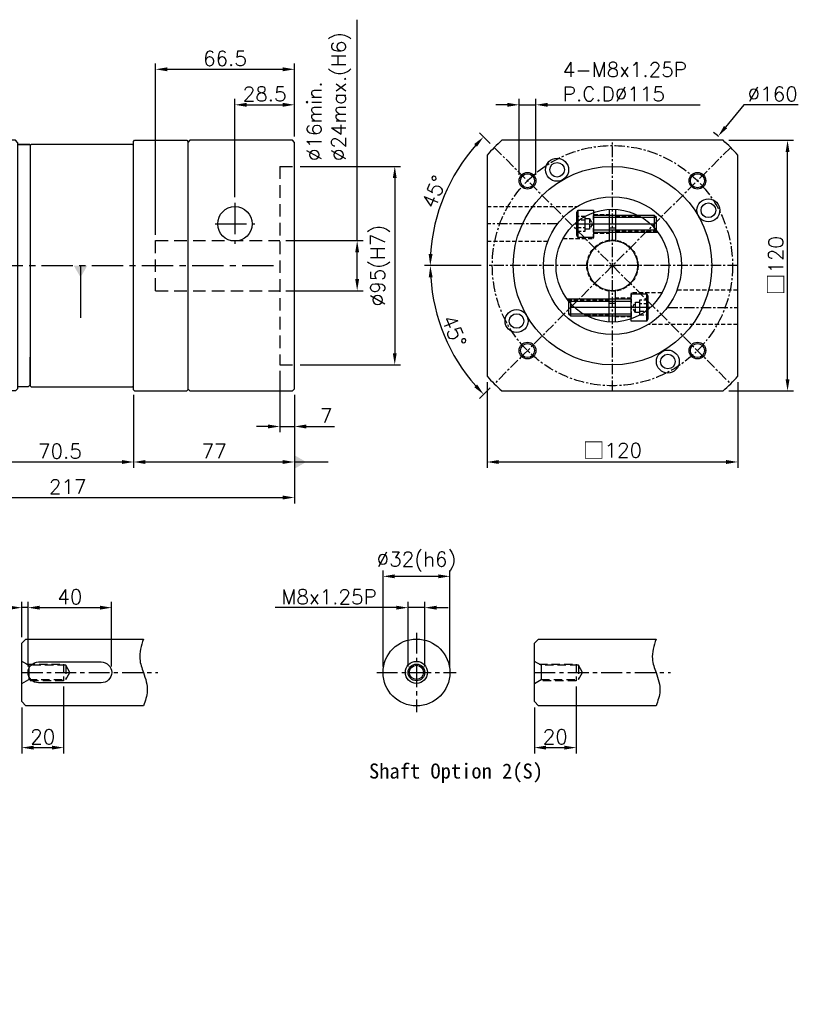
# Model space of a CAD drawing. Header units: millimetres. Extents: x -276 to 775, y -19 to 605.
# Tile 2 of 2: x 42 to 415, y 134 to 605. Entities that reach past the tile are written whole.
import ezdxf

# ---------------------------------------------------------------- set-up
doc = ezdxf.new("R2010")
doc.units = ezdxf.units.MM
doc.header["$LTSCALE"] = 4
doc.linetypes.add('CENTER', pattern=[2, 1.25, -0.25, 0.25, -0.25])
doc.linetypes.add('DASHED', pattern=[0.75, 0.5, -0.25])
for name, color, linetype in [('DIM', 6, 'Continuous'), ('M8x30L', 7, 'Continuous'), ('MF120X1-010', 7, 'Continuous'), ('MF120X1-011', 7, 'Continuous'), ('MF120X1-012', 7, 'Continuous'), ('MF120X1-211', 7, 'Continuous'), ('MF120X1-212', 7, 'Continuous'), ('MF120X1-511', 7, 'Continuous'), ('圖框', 7, 'Continuous')]:
    doc.layers.add(name, color=color, linetype=linetype)
doc.styles.get("Standard").update_dxf_attribs({"font": 'romans.shx'})
doc.dimstyles.new('R', dxfattribs={"dimscale": 2.8, "dimtxt": 2.5, "dimasz": 2, "dimexe": 1, "dimexo": 1, "dimgap": 0.6, "dimtad": 1, "dimtoh": 1, "dimdec": 4, "dimdsep": 46, "dimtxsty": 'Standard', "dimcen": 0.5, "dimdle": 1, "dimclrt": 7, "dimadec": 4, "dimazin": 2, "dimtfac": 1, "dimtdec": 4, "dimtofl": 0, "dimtmove": 0, "dimatfit": 3, "dimfxl": 0, "dimtolj": 1, "dimarcsym": 0})
doc.dimstyles.get("Standard").update_dxf_attribs({"dimscale": 2.8, "dimtxt": 2.5, "dimasz": 2, "dimexe": 1, "dimexo": 1, "dimgap": 0.6, "dimtad": 1, "dimdec": 4, "dimdsep": 46, "dimtxsty": 'Standard', "dimcen": 0.5, "dimdle": 1, "dimclrt": 7, "dimadec": 4, "dimazin": 2, "dimtfac": 1, "dimtdec": 4, "dimtofl": 0, "dimtmove": 0, "dimatfit": 3, "dimfxl": 0, "dimtolj": 1, "dimarcsym": 0})

# ---------------------------------------------------------------- blocks, each defined once
blk = doc.blocks.new('*D27')
at = {"layer": 'Defpoints', "color": 0, "ltscale": 2}
for p in [(381.9, 544.18), (265.34, 487.61), (385.34, 487.61), (241.14, 465.05), (268.77, 431.04)]:
    blk.add_point(p, dxfattribs=at)
at = {"layer": '圖框', "color": 0, "lineweight": -2, "ltscale": 2}
for p, q in [((262.54, 487.61), (235.37, 487.61)), ((266.79, 429.06), (261.72, 423.99))]:
    blk.add_line(p, q, dxfattribs=at)
blk.add_arc((325.34, 487.61), 87.16, 183.6818, 221.3182, dxfattribs=at)
at = {"layer": '圖框', "color": 0, "ltscale": 2}
for points in [[(237.42, 481.98), (239.29, 482.04), (238.17, 487.61)], [(260.55, 430.7), (259.19, 429.42), (263.7, 425.97)]]:
    blk.add_solid(points, dxfattribs=at)
at = {"layer": '圖框', "color": 7, "ltscale": 2, "insert": (249.59, 456.23), "char_height": 7, "attachment_point": 5, "rotation": 292.5}
blk.add_mtext('\\A1;45°', dxfattribs=at)
blk = doc.blocks.new('*D28')
at = {"layer": 'Defpoints', "color": 0, "ltscale": 2}
for p in [(268.77, 544.18), (249.81, 531.21), (265.34, 487.61), (385.34, 487.61), (381.9, 431.04)]:
    blk.add_point(p, dxfattribs=at)
at = {"layer": '圖框', "color": 0, "lineweight": -2, "ltscale": 2}
for p, q in [((266.79, 546.16), (261.69, 551.26)), ((262.54, 487.61), (235.32, 487.61))]:
    blk.add_line(p, q, dxfattribs=at)
blk.add_arc((325.34, 487.61), 87.21, 138.6796, 176.3204, dxfattribs=at)
at = {"layer": '圖框', "color": 0, "ltscale": 2}
for points in [[(259.15, 545.83), (260.52, 544.55), (263.67, 549.28)], [(239.23, 493.17), (237.37, 493.23), (238.12, 487.61)]]:
    blk.add_solid(points, dxfattribs=at)
at = {"layer": '圖框', "color": 7, "ltscale": 2, "insert": (239.98, 522.96), "char_height": 7, "attachment_point": 5, "rotation": 67.5}
blk.add_mtext('\\A1;45°', dxfattribs=at)
blk = doc.blocks.new('*D14')
at = {"layer": 'Defpoints', "color": 0, "ltscale": 2}
for p in [(288.68, 564.61), (280.68, 528.27), (288.68, 528.27)]:
    blk.add_point(p, dxfattribs=at)
at = {"layer": '圖框', "color": 0, "lineweight": -2, "ltscale": 2}
for p, q in [((280.68, 531.07), (280.68, 567.41)), ((288.68, 531.07), (288.68, 567.41)), ((275.08, 564.61), (269.48, 564.61)), ((280.68, 564.61), (288.68, 564.61)), ((294.28, 564.61), (367.24, 564.61))]:
    blk.add_line(p, q, dxfattribs=at)
at = {"layer": '圖框', "color": 0, "ltscale": 2}
for points in [[(275.08, 565.54), (275.08, 563.67), (280.68, 564.61)], [(294.28, 565.54), (294.28, 563.67), (288.68, 564.61)]]:
    blk.add_solid(points, dxfattribs=at)
at = {"layer": '圖框', "color": 7, "ltscale": 2, "insert": (301.56, 584.95), "char_height": 7, "attachment_point": 1}
blk.add_mtext('\\A1;4-M8x1.25P\\PP.C.D%%C115', dxfattribs=at)
blk = doc.blocks.new('*D29')
at = {"layer": 'Defpoints', "color": 0, "ltscale": 2}
for p in [(375.92, 549.59), (274.75, 425.63)]:
    blk.add_point(p, dxfattribs=at)
at = {"layer": '圖框', "color": 0, "lineweight": -2, "ltscale": 2}
for p, q in [((388.17, 564.61), (379.46, 553.93)), ((414.19, 564.61), (388.17, 564.61)), ((323.94, 487.61), (326.74, 487.61)), ((325.34, 486.21), (325.34, 489.01))]:
    blk.add_line(p, q, dxfattribs=at)
blk.add_arc((325.34, 487.61), 80, 50.5957, 52.7882, dxfattribs=at)
at = {"layer": '圖框', "color": 0, "ltscale": 2}
blk.add_solid([(378.73, 554.52), (380.18, 553.34), (375.92, 549.59)], dxfattribs=at)
at = {"layer": '圖框', "color": 7, "ltscale": 2, "insert": (402.02, 569.79), "char_height": 7, "attachment_point": 5}
blk.add_mtext('\\A1;∅160', dxfattribs=at)
blk = doc.blocks.new('六角承窩頭螺栓M8X30L')
at = {"color": 0}
for p, q in [((-7.5, 6.5), (-7.5, -6.5)), ((30, 3), (0, 3)), ((29, 4), (29, -4)), ((30, -3), (0, -3))]:
    blk.add_line(p, q, dxfattribs=at)
at = {"color": 0, "linetype": 'CENTER'}
blk.add_line((-8, 0), (30, 0), dxfattribs=at)
at = {"color": 0}
blk.add_lwpolyline([(-7.5, -6.5), (-8, -5.63), (-8, 5.63), (-7.5, 6.5), (0, 6.5), (0, -6.5)], close=True, dxfattribs=at)
at = {"color": 0, "linetype": 'DASHED'}
for points in [[(-8, 3.5), (-8, -3.5), (-4, -3.5), (-4, 3.5)], [(-8, 1.75), (-8, -1.75), (-4, -1.75), (-4, 1.75)], [(-4, -2.5), (-4, 2.5), (-2, 2.5), (-2, -2.5)]]:
    blk.add_lwpolyline(points, close=True, dxfattribs=at)
blk.add_lwpolyline([(-2, 2.5), (-0.56, 0), (-2, -2.5)], dxfattribs=at)
at = {"color": 0}
blk.add_lwpolyline([(0, -4.6, -0.414214), (0.6, -4), (29, -4), (30, -3), (30, 3), (29, 4), (0.6, 4, -0.414214), (0, 4.6)], format="xyb", dxfattribs=at)
blk = doc.blocks.new('*D16')
at = {"layer": 'Defpoints', "color": 0, "ltscale": 2}
for p in [(166.16, 440.11), (173.16, 428.61), (173.16, 410.61)]:
    blk.add_point(p, dxfattribs=at)
at = {"layer": '圖框', "color": 0, "lineweight": -2, "ltscale": 2}
for p, q in [((166.16, 437.31), (166.16, 407.81)), ((173.16, 425.81), (173.16, 407.81)), ((160.56, 410.61), (154.96, 410.61)), ((166.16, 410.61), (173.16, 410.61)), ((178.76, 410.61), (192.39, 410.61))]:
    blk.add_line(p, q, dxfattribs=at)
at = {"layer": '圖框', "color": 0, "ltscale": 2}
for points in [[(160.56, 411.54), (160.56, 409.67), (166.16, 410.61)], [(178.76, 411.54), (178.76, 409.67), (173.16, 410.61)]]:
    blk.add_solid(points, dxfattribs=at)
at = {"layer": '圖框', "color": 7, "ltscale": 2, "insert": (188.37, 415.79), "char_height": 7, "attachment_point": 5}
blk.add_mtext('\\A1;7', dxfattribs=at)
blk = doc.blocks.new('*D18')
at = {"layer": 'Defpoints', "color": 0, "ltscale": 2}
for p in [(25.66, 428.61), (96.16, 428.61), (96.16, 393.61)]:
    blk.add_point(p, dxfattribs=at)
at = {"layer": '圖框', "color": 0, "lineweight": -2, "ltscale": 2}
for p, q in [((25.66, 425.81), (25.66, 390.81)), ((96.16, 425.81), (96.16, 390.81)), ((31.26, 393.61), (90.56, 393.61))]:
    blk.add_line(p, q, dxfattribs=at)
at = {"layer": '圖框', "color": 0, "ltscale": 2}
for points in [[(31.26, 394.54), (31.26, 392.67), (25.66, 393.61)], [(90.56, 394.54), (90.56, 392.67), (96.16, 393.61)]]:
    blk.add_solid(points, dxfattribs=at)
at = {"layer": '圖框', "color": 7, "ltscale": 2, "insert": (60.91, 398.79), "char_height": 7, "attachment_point": 5}
blk.add_mtext('\\A1;70.5', dxfattribs=at)
blk = doc.blocks.new('*D19')
at = {"layer": 'Defpoints', "color": 0, "ltscale": 2}
for p in [(96.16, 428.61), (173.16, 428.61), (173.16, 393.61)]:
    blk.add_point(p, dxfattribs=at)
at = {"layer": '圖框', "color": 0, "lineweight": -2, "ltscale": 2}
for p, q in [((96.16, 425.81), (96.16, 390.81)), ((173.16, 425.81), (173.16, 390.81)), ((101.76, 393.61), (167.56, 393.61))]:
    blk.add_line(p, q, dxfattribs=at)
at = {"layer": '圖框', "color": 0, "ltscale": 2}
for points in [[(101.76, 394.54), (101.76, 392.67), (96.16, 393.61)], [(167.56, 394.54), (167.56, 392.67), (173.16, 393.61)]]:
    blk.add_solid(points, dxfattribs=at)
at = {"layer": '圖框', "color": 7, "ltscale": 2, "insert": (134.66, 398.79), "char_height": 7, "attachment_point": 5}
blk.add_mtext('\\A1;77', dxfattribs=at)
blk = doc.blocks.new('*D20')
at = {"layer": 'Defpoints', "color": 0, "ltscale": 2}
for p in [(173.16, 564.61), (173.16, 546.61), (144.66, 517.61)]:
    blk.add_point(p, dxfattribs=at)
at = {"layer": '圖框', "color": 0, "lineweight": -2, "ltscale": 2}
for p, q in [((144.66, 520.41), (144.66, 567.41)), ((173.16, 549.41), (173.16, 567.41)), ((150.26, 564.61), (167.56, 564.61))]:
    blk.add_line(p, q, dxfattribs=at)
at = {"layer": '圖框', "color": 0, "ltscale": 2}
for points in [[(150.26, 565.54), (150.26, 563.67), (144.66, 564.61)], [(167.56, 565.54), (167.56, 563.67), (173.16, 564.61)]]:
    blk.add_solid(points, dxfattribs=at)
at = {"layer": '圖框', "color": 7, "ltscale": 2, "insert": (158.91, 569.79), "char_height": 7, "attachment_point": 5}
blk.add_mtext('\\A1;28.5', dxfattribs=at)
blk = doc.blocks.new('*D21')
at = {"layer": 'Defpoints', "color": 0, "ltscale": 2}
for p in [(173.16, 581.61), (173.16, 546.61), (106.66, 499.61)]:
    blk.add_point(p, dxfattribs=at)
at = {"layer": '圖框', "color": 0, "lineweight": -2, "ltscale": 2}
for p, q in [((106.66, 502.41), (106.66, 584.41)), ((112.26, 581.61), (167.56, 581.61)), ((173.16, 549.41), (173.16, 584.41))]:
    blk.add_line(p, q, dxfattribs=at)
at = {"layer": '圖框', "color": 0, "ltscale": 2}
for points in [[(112.26, 582.54), (112.26, 580.67), (106.66, 581.61)], [(167.56, 582.54), (167.56, 580.67), (173.16, 581.61)]]:
    blk.add_solid(points, dxfattribs=at)
at = {"layer": '圖框', "color": 7, "ltscale": 2, "insert": (139.91, 586.79), "char_height": 7, "attachment_point": 5}
blk.add_mtext('\\A1;66.5', dxfattribs=at)
blk = doc.blocks.new('*D12')
at = {"layer": 'Defpoints', "color": 0, "ltscale": 2}
for p in [(166.16, 499.61), (166.16, 475.61), (203.16, 475.61)]:
    blk.add_point(p, dxfattribs=at)
at = {"layer": '圖框', "color": 0, "lineweight": -2, "ltscale": 2}
for p, q in [((203.16, 499.61), (203.16, 605.36)), ((168.96, 499.61), (205.96, 499.61)), ((203.16, 481.21), (203.16, 494.01)), ((168.96, 475.61), (205.96, 475.61))]:
    blk.add_line(p, q, dxfattribs=at)
at = {"layer": '圖框', "color": 0, "ltscale": 2}
for points in [[(202.23, 494.01), (204.09, 494.01), (203.16, 499.61)], [(202.23, 481.21), (204.09, 481.21), (203.16, 475.61)]]:
    blk.add_solid(points, dxfattribs=at)
at = {"layer": '圖框', "color": 7, "ltscale": 2, "insert": (179.15, 537.68), "char_height": 7, "attachment_point": 1, "rotation": 90}
blk.add_mtext('\\A1;%%C16min.\\P%%C24max.(H6)', dxfattribs=at)
blk = doc.blocks.new('*D22')
at = {"layer": 'Defpoints', "color": 0, "ltscale": 2}
for p in [(173.16, 535.11), (173.16, 440.11), (221.16, 440.11)]:
    blk.add_point(p, dxfattribs=at)
at = {"layer": '圖框', "color": 0, "lineweight": -2, "ltscale": 2}
for p, q in [((175.96, 535.11), (223.96, 535.11)), ((221.16, 529.51), (221.16, 445.71)), ((175.96, 440.11), (223.96, 440.11))]:
    blk.add_line(p, q, dxfattribs=at)
at = {"layer": '圖框', "color": 0, "ltscale": 2}
for points in [[(220.23, 529.51), (222.09, 529.51), (221.16, 535.11)], [(220.23, 445.71), (222.09, 445.71), (221.16, 440.11)]]:
    blk.add_solid(points, dxfattribs=at)
at = {"layer": '圖框', "color": 7, "ltscale": 2, "insert": (214.15, 487.68), "char_height": 7, "attachment_point": 5, "rotation": 90}
blk.add_mtext('\\A1;%%c95(H7)', dxfattribs=at)
blk = doc.blocks.new('*D23')
at = {"layer": 'Defpoints', "color": 0, "ltscale": 2}
for p in [(-43.84, 473.61), (173.16, 428.61), (173.16, 376.61)]:
    blk.add_point(p, dxfattribs=at)
at = {"layer": '圖框', "color": 0, "lineweight": -2, "ltscale": 2}
for p, q in [((-43.84, 470.81), (-43.84, 373.81)), ((173.16, 425.81), (173.16, 373.81)), ((-38.24, 376.61), (167.56, 376.61))]:
    blk.add_line(p, q, dxfattribs=at)
at = {"layer": '圖框', "color": 0, "ltscale": 2}
for points in [[(-38.24, 377.54), (-38.24, 375.67), (-43.84, 376.61)], [(167.56, 377.54), (167.56, 375.67), (173.16, 376.61)]]:
    blk.add_solid(points, dxfattribs=at)
at = {"layer": '圖框', "color": 7, "ltscale": 2, "insert": (64.66, 381.79), "char_height": 7, "attachment_point": 5}
blk.add_mtext('\\A1;217', dxfattribs=at)
blk = doc.blocks.new('*D34')
at = {"color": 0, "lineweight": -2}
for p, q in [((265.34, 431.89), (265.34, 390.81)), ((385.34, 431.89), (385.34, 390.81)), ((270.94, 393.61), (379.74, 393.61))]:
    blk.add_line(p, q, dxfattribs=at)
at = {"color": 0}
for points in [[(270.94, 394.54), (270.94, 392.67), (265.34, 393.61)], [(379.74, 394.54), (379.74, 392.67), (385.34, 393.61)]]:
    blk.add_solid(points, dxfattribs=at)
at = {"layer": 'Defpoints', "color": 0}
for p in [(265.34, 434.69), (385.34, 434.69), (385.34, 393.61)]:
    blk.add_point(p, dxfattribs=at)
at = {"color": 7, "insert": (325.34, 399.08), "char_height": 7, "attachment_point": 5}
blk.add_mtext('\\A1;{\\fPMingLiU|b0|i0|c136|p18;\\H1.083x;\\C0;□}120', dxfattribs=at)
blk = doc.blocks.new('A$C1D0D58DF')
at = {"color": 0}
for p, q in [((10, 119), (10, 1)), ((31, 3), (31, 16.2))]:
    blk.add_line(p, q, dxfattribs=at)
at = {"layer": 'MF120X1-010'}
for p, q in [((10, 119), (11, 120)), ((24, 120), (11, 120)), ((25, 119), (24, 120)), ((25, 119), (25, 1)), ((25, 118), (30.8, 118)), ((30.8, 118), (25, 118)), ((30.8, 118), (31, 117.8)), ((31, 117.8), (30.8, 118)), ((0, 114), (1, 115)), ((0, 60), (0, 114)), ((1, 115), (10, 115)), ((31, 117.8), (31, 103.8)), ((0, 6), (0, 60)), ((0, 6), (1, 5)), ((10, 5), (1, 5)), ((10, 1), (11, 0)), ((25, 1), (24, 0)), ((30, 2), (25, 2)), ((31, 3), (30, 2)), ((24, 0), (11, 0))]:
    blk.add_line(p, q, dxfattribs=at)
at = {"layer": 'MF120X1-011'}
for p, q in [((31, 117.5), (31.5, 118)), ((31.5, 118), (31, 117.5)), ((80, 118), (31.5, 118)), ((80, 118), (80.5, 117.5)), ((31, 117.5), (31, 2.5)), ((31, 117.5), (31, 2.5)), ((80.5, 2.5), (80.5, 117.5)), ((31, 2.5), (31.5, 2)), ((31.5, 2), (31, 2.5)), ((31.5, 2), (80, 2)), ((80, 2), (80.5, 2.5))]:
    blk.add_line(p, q, dxfattribs=at)
at = {"layer": 'MF120X1-211'}
for p, q in [((80.5, 119.5), (81, 120)), ((80.5, 107.5), (80.5, 119.5)), ((81, 120), (106, 120)), ((106, 120), (106.5, 119.5)), ((106.5, 119.5), (106.5, 0.5)), ((80.5, 0.5), (80.5, 12.5)), ((80.5, 0.5), (81, 0)), ((106, 0), (106.5, 0.5)), ((81, 0), (106, 0))]:
    blk.add_line(p, q, dxfattribs=at)
blk = doc.blocks.new('A$C37CE3D46')
at = {"color": 0}
blk.add_blockref('A$C1D0D58DF', (0, 0), dxfattribs=at)
blk = doc.blocks.new('*D43')
at = {"color": 0, "lineweight": -2}
for p, q in [((381.05, 547.61), (411.93, 547.61)), ((409.13, 433.21), (409.13, 542.01)), ((381.05, 427.61), (411.93, 427.61))]:
    blk.add_line(p, q, dxfattribs=at)
at = {"color": 0}
for points in [[(408.2, 542.01), (410.06, 542.01), (409.13, 547.61)], [(408.2, 433.21), (410.06, 433.21), (409.13, 427.61)]]:
    blk.add_solid(points, dxfattribs=at)
at = {"layer": 'Defpoints', "color": 0}
for p in [(378.25, 547.61), (409.13, 547.61), (378.25, 427.61)]:
    blk.add_point(p, dxfattribs=at)
at = {"color": 7, "insert": (403.66, 487.61), "char_height": 7, "attachment_point": 5, "rotation": 90}
blk.add_mtext('\\A1;{\\fPMingLiU|b0|i0|c136|p18;\\H1.083x;\\C0;□}120', dxfattribs=at)
blk = doc.blocks.new('*D48')
at = {"layer": 'Defpoints', "color": 0, "ltscale": 2}
for p in [(45.68, 323.87), (42.68, 306.87), (45.68, 292.87)]:
    blk.add_point(p, dxfattribs=at)
at = {"layer": '圖框', "color": 0, "lineweight": -2, "ltscale": 2}
for p, q in [((42.68, 309.67), (42.68, 326.67)), ((45.68, 295.67), (45.68, 326.67)), ((37.08, 323.87), (23.46, 323.87)), ((45.68, 323.87), (42.68, 323.87)), ((51.28, 323.87), (56.88, 323.87))]:
    blk.add_line(p, q, dxfattribs=at)
at = {"layer": '圖框', "color": 0, "ltscale": 2}
for points in [[(37.08, 324.8), (37.08, 322.93), (42.68, 323.87)], [(51.28, 324.8), (51.28, 322.93), (45.68, 323.87)]]:
    blk.add_solid(points, dxfattribs=at)
at = {"layer": '圖框', "color": 7, "ltscale": 2, "insert": (27.47, 329.05), "char_height": 7, "attachment_point": 5}
blk.add_mtext('\\A1;3', dxfattribs=at)
blk = doc.blocks.new('*D49')
at = {"layer": 'Defpoints', "color": 0, "ltscale": 2}
for p in [(85.68, 323.87), (45.68, 292.87), (85.68, 292.87)]:
    blk.add_point(p, dxfattribs=at)
at = {"layer": '圖框', "color": 0, "lineweight": -2, "ltscale": 2}
for p, q in [((45.68, 295.67), (45.68, 326.67)), ((85.68, 295.67), (85.68, 326.67)), ((51.28, 323.87), (80.08, 323.87))]:
    blk.add_line(p, q, dxfattribs=at)
at = {"layer": '圖框', "color": 0, "ltscale": 2}
for points in [[(51.28, 324.8), (51.28, 322.93), (45.68, 323.87)], [(80.08, 324.8), (80.08, 322.93), (85.68, 323.87)]]:
    blk.add_solid(points, dxfattribs=at)
at = {"layer": '圖框', "color": 7, "ltscale": 2, "insert": (65.68, 329.05), "char_height": 7, "attachment_point": 5}
blk.add_mtext('\\A1;40', dxfattribs=at)
blk = doc.blocks.new('*D50')
at = {"layer": 'Defpoints', "color": 0, "ltscale": 2}
for p in [(62.68, 288.87), (42.68, 278.87), (62.68, 256.87)]:
    blk.add_point(p, dxfattribs=at)
at = {"layer": '圖框', "color": 0, "lineweight": -2, "ltscale": 2}
for p, q in [((62.68, 286.07), (62.68, 254.07)), ((42.68, 276.07), (42.68, 254.07)), ((48.28, 256.87), (57.08, 256.87))]:
    blk.add_line(p, q, dxfattribs=at)
at = {"layer": '圖框', "color": 0, "ltscale": 2}
for points in [[(48.28, 257.8), (48.28, 255.93), (42.68, 256.87)], [(57.08, 257.8), (57.08, 255.93), (62.68, 256.87)]]:
    blk.add_solid(points, dxfattribs=at)
at = {"layer": '圖框', "color": 7, "ltscale": 2, "insert": (52.68, 262.05), "char_height": 7, "attachment_point": 5}
blk.add_mtext('\\A1;20', dxfattribs=at)
blk = doc.blocks.new('*D51')
at = {"layer": 'Defpoints', "color": 0, "ltscale": 2}
for p in [(247.54, 338.87), (215.54, 292.87), (247.54, 292.87)]:
    blk.add_point(p, dxfattribs=at)
at = {"layer": '圖框', "color": 0, "lineweight": -2, "ltscale": 2}
for p, q in [((215.54, 295.67), (215.54, 341.67)), ((247.54, 295.67), (247.54, 341.67)), ((221.14, 338.87), (241.94, 338.87))]:
    blk.add_line(p, q, dxfattribs=at)
at = {"layer": '圖框', "color": 0, "ltscale": 2}
for points in [[(221.14, 339.8), (221.14, 337.93), (215.54, 338.87)], [(241.94, 339.8), (241.94, 337.93), (247.54, 338.87)]]:
    blk.add_solid(points, dxfattribs=at)
at = {"layer": '圖框', "color": 7, "ltscale": 2, "insert": (231.54, 345.88), "char_height": 7, "attachment_point": 5}
blk.add_mtext('\\A1;%%C32(h6)', dxfattribs=at)
blk = doc.blocks.new('*D52')
at = {"layer": 'Defpoints', "color": 0, "ltscale": 2}
for p in [(235.54, 323.87), (227.54, 292.87), (235.54, 292.87)]:
    blk.add_point(p, dxfattribs=at)
at = {"layer": '圖框', "color": 0, "lineweight": -2, "ltscale": 2}
for p, q in [((227.54, 295.67), (227.54, 326.67)), ((235.54, 295.67), (235.54, 326.67)), ((221.94, 323.87), (163.86, 323.87)), ((235.54, 323.87), (227.54, 323.87)), ((241.14, 323.87), (246.74, 323.87))]:
    blk.add_line(p, q, dxfattribs=at)
at = {"layer": '圖框', "color": 0, "ltscale": 2}
for points in [[(221.94, 324.8), (221.94, 322.93), (227.54, 323.87)], [(241.14, 324.8), (241.14, 322.93), (235.54, 323.87)]]:
    blk.add_solid(points, dxfattribs=at)
at = {"layer": '圖框', "color": 7, "ltscale": 2, "insert": (189.71, 329.05), "char_height": 7, "attachment_point": 5}
blk.add_mtext('\\A1;M8x1.25P', dxfattribs=at)
blk = doc.blocks.new('*D53')
at = {"layer": 'Defpoints', "color": 0, "ltscale": 2}
for p in [(307.98, 288.87), (287.98, 278.87), (307.98, 256.87)]:
    blk.add_point(p, dxfattribs=at)
at = {"layer": '圖框', "color": 0, "lineweight": -2, "ltscale": 2}
for p, q in [((307.98, 286.07), (307.98, 254.07)), ((287.98, 276.07), (287.98, 254.07)), ((293.58, 256.87), (302.38, 256.87))]:
    blk.add_line(p, q, dxfattribs=at)
at = {"layer": '圖框', "color": 0, "ltscale": 2}
for points in [[(293.58, 257.8), (293.58, 255.93), (287.98, 256.87)], [(302.38, 257.8), (302.38, 255.93), (307.98, 256.87)]]:
    blk.add_solid(points, dxfattribs=at)
at = {"layer": '圖框', "color": 7, "ltscale": 2, "insert": (297.98, 262.05), "char_height": 7, "attachment_point": 5}
blk.add_mtext('\\A1;20', dxfattribs=at)

msp = doc.modelspace()

# ---------------------------------------------------------------- linework, layer by layer
at = {"color": 0, "ltscale": 3}
for p, q in [((123.16149, 547.60736), (122.16149, 546.60736)), ((172.16149, 547.60736), (123.16149, 547.60736)), ((173.16149, 546.60736), (172.16149, 547.60736)), ((122.16149, 546.60736), (122.16149, 428.60736)), ((122.16149, 546.60736), (122.16149, 525.10736)), ((173.16149, 428.60736), (173.16149, 546.60736)), ((122.16149, 450.10736), (122.16149, 428.60736)), ((122.16149, 428.60736), (123.16149, 427.60736)), ((123.16149, 427.60736), (172.16149, 427.60736)), ((172.16149, 427.60736), (173.16149, 428.60736))]:
    msp.add_line(p, q, dxfattribs=at)
at = {"color": 0, "linetype": 'DASHED', "ltscale": 3}
for p, q in [((166.16149, 535.10736), (166.16149, 440.10736)), ((166.16149, 535.10736), (173.16149, 535.10736)), ((106.66149, 499.60736), (166.16149, 499.60736)), ((106.66149, 475.60736), (106.66149, 499.60736)), ((173.16149, 499.60736), (176.16149, 499.60736)), ((106.66149, 475.60736), (166.16149, 475.60736)), ((173.16149, 475.60736), (176.16149, 475.60736)), ((166.16149, 440.10736), (173.16149, 440.10736))]:
    msp.add_line(p, q, dxfattribs=at)
at = {"color": 0, "linetype": 'CENTER', "ltscale": 3}
for p, q in [((144.66149, 517.60736), (144.66149, 498.10736)), ((135.16149, 507.60736), (154.16149, 507.60736)), ((-43.83851, 487.60736), (166.16149, 487.60736))]:
    msp.add_line(p, q, dxfattribs=at)
at = {"color": 0}
for centre, radius in [((284.67721, 528.266), 4), ((284.67721, 528.266), 3.375), ((365.99449, 528.266), 4), ((365.99449, 528.266), 3.375), ((284.67721, 446.94872), 4), ((284.67721, 446.94872), 3.375), ((365.99449, 446.94872), 4), ((365.99449, 446.94872), 3.375)]:
    msp.add_circle(centre, radius, dxfattribs=at)
at = {"layer": 'MF120X1-012', "color": 0, "linetype": 'CENTER', "ltscale": 2}
for p, q in [((231.5363, 311.86729), (231.5363, 273.86729)), ((212.5363, 292.86729), (250.5363, 292.86729))]:
    msp.add_line(p, q, dxfattribs=at)
at = {"layer": 'MF120X1-012', "color": 0, "ltscale": 2}
for p, q in [((42.68438, 306.86729), (44.68438, 308.86729)), ((42.68438, 278.86729), (42.68438, 306.86729)), ((44.68438, 308.86729), (100.88438, 308.86729)), ((287.97739, 306.86729), (289.97739, 308.86729)), ((287.97739, 278.86729), (287.97739, 306.86729)), ((289.97739, 308.86729), (346.17739, 308.86729)), ((45.97527, 296.26729), (45.97527, 289.46729)), ((291.26829, 296.26729), (291.26829, 289.46729)), ((44.68438, 276.86729), (42.68438, 278.86729)), ((289.97739, 276.86729), (287.97739, 278.86729)), ((100.88438, 276.86729), (44.68438, 276.86729)), ((346.17739, 276.86729), (289.97739, 276.86729))]:
    msp.add_line(p, q, dxfattribs=at)
at = {"layer": 'MF120X1-012', "color": 0, "linetype": 'DASHED', "ltscale": 2}
for p, q in [((63.77335, 296.26729), (63.77335, 289.46729)), ((309.06636, 296.26729), (309.06636, 289.46729))]:
    msp.add_line(p, q, dxfattribs=at)
for points in [[(42.68438, 287.56729), (45.97527, 289.46729), (63.77335, 289.46729), (65.73634, 292.86729), (63.77335, 296.26729), (45.97527, 296.26729), (42.68438, 298.16729)], [(287.97739, 287.56729), (291.26829, 289.46729), (309.06636, 289.46729), (311.02935, 292.86729), (309.06636, 296.26729), (291.26829, 296.26729), (287.97739, 298.16729)], [(44.93604, 296.86729), (62.68438, 296.86729), (62.68438, 288.86729), (44.93604, 288.86729)], [(290.22906, 296.86729), (307.97739, 296.86729), (307.97739, 288.86729), (290.22906, 288.86729)]]:
    msp.add_lwpolyline(points, dxfattribs=at)
at = {"layer": 'MF120X1-012', "color": 0, "ltscale": 2}
msp.add_lwpolyline([(50.68438, 297.86729), (80.68438, 297.86729, -1), (80.68438, 287.86729), (50.68438, 287.86729, -1)], format="xyb", close=True, dxfattribs=at)
for radius in [16, 5.3, 4, 3.4]:
    msp.add_circle((231.5363, 292.86729), radius, dxfattribs=at)
at = {"layer": 'MF120X1-212', "color": 0}
for p, q in [((323.83585, 514.56567), (323.83585, 499.51325)), ((326.83585, 514.56567), (326.83585, 499.51325)), ((323.83585, 460.64906), (323.83585, 475.70148)), ((326.83585, 460.64906), (326.83585, 475.70148))]:
    msp.add_line(p, q, dxfattribs=at)
at = {"layer": 'MF120X1-212', "color": 0, "linetype": 'DASHED'}
for p, q in [((316.33585, 512.10736), (323.83585, 512.10736)), ((326.83585, 511.60736), (337.70516, 511.60736)), ((326.83585, 511.00736), (338.80581, 511.00736)), ((316.33585, 503.10736), (323.83585, 503.10736)), ((326.83585, 504.20736), (346.62998, 504.20736)), ((326.83585, 503.60736), (347.08441, 503.60736)), ((323.83585, 471.60736), (303.58728, 471.60736)), ((334.33585, 472.10736), (326.83585, 472.10736)), ((323.83585, 471.00736), (304.04172, 471.00736)), ((323.83585, 464.20736), (311.86588, 464.20736)), ((323.83585, 463.60736), (312.96653, 463.60736)), ((334.33585, 463.10736), (326.83585, 463.10736))]:
    msp.add_line(p, q, dxfattribs=at)
at = {"layer": 'MF120X1-212', "color": 0, "linetype": 'CENTER'}
for p, q in [((307.19749, 507.60736), (343.4742, 507.60736)), ((343.4742, 467.60736), (307.19749, 467.60736))]:
    msp.add_line(p, q, dxfattribs=at)
at = {"layer": 'MF120X1-212', "color": 0, "linetype": 'DASHED'}
for points in [[(301.67153, 500.60736), (316.33585, 500.60736), (316.33585, 513.06321)], [(349.00017, 474.60736), (334.33585, 474.60736), (334.33585, 462.15152)]]:
    msp.add_lwpolyline(points, dxfattribs=at)
at = {"layer": 'MF120X1-212', "color": 0}
for radius in [27, 12]:
    msp.add_circle((325.33585, 487.60736), radius, dxfattribs=at)
at = {"layer": 'MF120X1-212', "color": 0, "linetype": 'DASHED'}
msp.add_circle((325.33585, 487.60736), 12.25, dxfattribs=at)
at = {"layer": 'MF120X1-212', "color": 0}
for start, end in [(85.2198082, 94.7801918), (265.2198082, 274.7801918)]:
    msp.add_arc((325.33585, 487.60736), 18, start, end, dxfattribs=at)
at = {"layer": 'MF120X1-511', "color": 0, "linetype": 'CENTER'}
for p, q in [((325.33585, 427.60736), (325.33585, 547.60736)), ((381.90439, 544.17591), (268.7673, 431.03882)), ((268.7673, 544.17591), (381.90439, 431.03882)), ((299.08704, 507.60736), (265.33585, 507.60736)), ((385.33585, 487.60736), (265.33585, 487.60736)), ((351.58466, 467.60736), (385.33585, 467.60736))]:
    msp.add_line(p, q, dxfattribs=at)
at = {"layer": 'MF120X1-511', "color": 0, "linetype": 'DASHED'}
for p, q in [((265.33585, 515.85736), (308.27896, 515.85736)), ((265.33585, 499.35736), (294.49857, 499.35736)), ((385.33585, 475.85736), (356.17312, 475.85736)), ((385.33585, 459.35736), (342.39274, 459.35736))]:
    msp.add_line(p, q, dxfattribs=at)
at = {"layer": 'MF120X1-511', "color": 0}
msp.add_lwpolyline([(378.25087, 427.60736, 0.031342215), (385.33585, 434.69234), (385.33585, 540.52239, 0.031342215), (378.25087, 547.60736), (272.42082, 547.60736, 0.031342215), (265.33585, 540.52239), (265.33585, 434.69234, 0.031342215), (272.42082, 427.60736)], format="xyb", close=True, dxfattribs=at)
at = {"layer": 'MF120X1-511', "color": 0, "linetype": 'CENTER'}
msp.add_circle((325.33585, 487.60736), 57.5, dxfattribs=at)
at = {"layer": 'MF120X1-511', "color": 0}
for centre, radius in [((298.83585, 533.50671), 5.5), ((325.33585, 487.60736), 47.5), ((298.83585, 533.50671), 3.5), ((325.33585, 487.60736), 33), ((371.23519, 514.10736), 5.5), ((371.23519, 514.10736), 3.5), ((279.4365, 461.10736), 5.5), ((279.4365, 461.10736), 3.5), ((351.83585, 441.70802), 5.5), ((351.83585, 441.70802), 3.5)]:
    msp.add_circle(centre, radius, dxfattribs=at)
at = {"layer": '圖框', "color": 0, "linetype": 'CENTER', "ltscale": 2}
for p, q in [((42.68438, 292.86729), (107.83486, 292.86729)), ((287.97739, 292.86729), (353.12787, 292.86729))]:
    msp.add_line(p, q, dxfattribs=at)
at = {"layer": '圖框', "color": 0, "ltscale": 2}
msp.add_circle((144.66149, 507.60736), 8.25, dxfattribs=at)
for points in [[(100.88438, 308.86729), (99.15471, 299.30527), (100.88438, 292.86729), (102.72705, 283.97781), (100.88438, 276.86729)], [(346.17739, 308.86729), (344.44772, 299.30527), (346.17739, 292.86729), (348.02006, 283.97781), (346.17739, 276.86729)]]:
    msp.add_spline(points, degree=3, dxfattribs=at)

# ---------------------------------------------------------------- block references
msp.add_blockref('A$C37CE3D46', (15.66149, 427.60736))
at = {"layer": 'M8x30L', "color": 0}
msp.add_blockref('六角承窩頭螺栓M8X30L', (316.33585, 507.60736), dxfattribs=at)
at = {"layer": 'M8x30L', "color": 0, "rotation": 180}
msp.add_blockref('六角承窩頭螺栓M8X30L', (334.33585, 467.60736), dxfattribs=at)

# ---------------------------------------------------------------- texts
at = {"color": 0, "insert": (208.8318, 249.25295), "char_height": 7.2, "width": 99.7150159, "attachment_point": 1}
msp.add_mtext('{\\fDFKai-SB|b1|i0|c0|p65;Shaft Option 2(S)}', dxfattribs=at)
at = {"layer": 'DIM', "color": 7, "char_height": 3.125, "width": 2, "attachment_point": 1}
for insert in [(88.33562, 149.09553), (116.37101, 133.97787)]:
    msp.add_mtext('\\A1;', dxfattribs=dict(at, insert=insert))

# ---------------------------------------------------------------- dimensions: what is measured, and where the dimension line sits
at = {"color": 0}
dim = msp.add_linear_dim(base=(409.13159, 547.60736), p1=(378.25087, 427.60736), p2=(378.25087, 547.60736), angle=90, text='{\\fPMingLiU|b0|i0|c136|p18;\\H1.083x;\\C0;□}<>', dimstyle='Standard', dxfattribs=at)
dim.commit()
dim.dimension.update_dxf_attribs({"geometry": '*D43', "text_midpoint": (409.13159, 487.60736), "dimtype": 160})
dim = msp.add_linear_dim(base=(385.33585, 393.60736), p1=(265.33585, 434.69234), p2=(385.33585, 434.69234), text='{\\fPMingLiU|b0|i0|c136|p18;\\H1.083x;\\C0;□}<>', dimstyle='Standard', dxfattribs=at)
dim.commit()
dim.dimension.update_dxf_attribs({"geometry": '*D34', "text_midpoint": (325.33585, 393.60736), "dimtype": 160})
at = {"layer": '圖框', "color": 0, "ltscale": 2}
for base, p1, p2, text, picture, middle in [((203.16149, 475.60736), (166.16149, 499.60736), (166.16149, 475.60736), '%%C16min.\\P%%C24max.(H6)', '*D12', (203.16149, 570.68078)), ((221.16149, 440.10736), (173.16149, 535.10736), (173.16149, 440.10736), '%%c<>(H7)', '*D22', (221.16149, 487.68368))]:
    dim = msp.add_linear_dim(base=base, p1=p1, p2=p2, angle=90, text=text, dimstyle='Standard', override={"dimtmove": 0}, dxfattribs=at)
    dim.commit()
    dim.dimension.update_dxf_attribs({"geometry": picture, "text_midpoint": middle, "dimtype": 160})
for base, p1, p2, picture, middle in [((173.16149, 581.60736), (106.66149, 499.60736), (173.16149, 546.60736), '*D21', (139.91149, 586.78736)), ((173.16149, 564.60736), (144.66149, 517.60736), (173.16149, 546.60736), '*D20', (158.91149, 569.78736)), ((96.16149, 393.60736), (25.66149, 428.60736), (96.16149, 428.60736), '*D18', (60.91149, 398.78736)), ((85.68438, 323.86729), (45.68438, 292.86729), (85.68438, 292.86729), '*D49', (65.68438, 329.04729))]:
    dim = msp.add_linear_dim(base=base, p1=p1, p2=p2, dimstyle='Standard', dxfattribs=at)
    dim.commit()
    dim.dimension.update_dxf_attribs({"geometry": picture, "text_midpoint": middle})
dim = msp.add_linear_dim(base=(288.67721, 564.60736), p1=(280.67721, 528.266), p2=(288.67721, 528.266), text='4-M<>x1.25P\\PP.C.D%%C115', dimstyle='Standard', override={"dimtofl": 1}, dxfattribs=at)
dim.commit()
dim.dimension.update_dxf_attribs({"geometry": '*D14', "text_midpoint": (333.55721, 575.6207)})
dim = msp.add_diameter_dim_2p(p1=(274.75496, 425.62693), p2=(375.91674, 549.58779), dimstyle='R', dxfattribs=at)
dim.commit()
dim.dimension.update_dxf_attribs({"geometry": '*D29', "text_midpoint": (402.02055, 564.60736), "dimtype": 163})
for base, line2, picture, middle in [((249.8065, 531.21425), ((268.7673, 544.17591), (381.90439, 431.03882)), '*D28', (239.97513, 522.96493)), ((241.14432, 465.04831), ((381.90439, 544.17591), (268.7673, 431.03882)), '*D27', (249.59484, 456.23441))]:
    dim = msp.add_angular_dim_2l(base=base, line1=((385.33585, 487.60736), (265.33585, 487.60736)), line2=line2, dimstyle='Standard', dxfattribs=at)
    dim.commit()
    dim.dimension.update_dxf_attribs({"geometry": picture, "text_midpoint": middle})
for base, p1, p2, picture, middle in [((173.16149, 376.60736), (-43.83851, 473.60736), (173.16149, 428.60736), '*D23', (64.66149, 376.60736)), ((62.68438, 256.86729), (42.68438, 278.86729), (62.68438, 288.86729), '*D50', (52.68438, 256.86729)), ((307.97739, 256.86729), (287.97739, 278.86729), (307.97739, 288.86729), '*D53', (297.97739, 256.86729))]:
    dim = msp.add_linear_dim(base=base, p1=p1, p2=p2, dimstyle='Standard', dxfattribs=at)
    dim.commit()
    dim.dimension.update_dxf_attribs({"geometry": picture, "text_midpoint": middle, "dimtype": 160})
dim = msp.add_linear_dim(base=(173.16149, 410.60736), p1=(166.16149, 440.10736), p2=(173.16149, 428.60736), dimstyle='Standard', override={"dimtofl": 1, "dimtmove": 0}, dxfattribs=at)
dim.commit()
dim.dimension.update_dxf_attribs({"geometry": '*D16', "text_midpoint": (188.37482, 415.78736)})
for base, p1, p2, override, picture, middle in [((173.16149, 393.60736), (96.16149, 428.60736), (173.16149, 428.60736), {"dimtmove": 0}, '*D19', (134.66149, 393.60736)), ((45.68438, 323.86729), (42.68438, 306.86729), (45.68438, 292.86729), {"dimtofl": 1}, '*D48', (27.47104, 323.86729))]:
    dim = msp.add_linear_dim(base=base, p1=p1, p2=p2, dimstyle='Standard', override=override, dxfattribs=at)
    dim.commit()
    dim.dimension.update_dxf_attribs({"geometry": picture, "text_midpoint": middle, "dimtype": 160})
for base, p1, p2, text, override, picture, middle in [((247.5363, 338.86729), (215.5363, 292.86729), (247.5363, 292.86729), '%%C<>(h6)', {"dimtmove": 0}, '*D51', (231.5363, 338.86729)), ((235.5363, 323.86729), (227.5363, 292.86729), (235.5363, 292.86729), 'M<>x1.25P', {"dimtofl": 1, "dimtmove": 0}, '*D52', (189.70527, 323.86729))]:
    dim = msp.add_linear_dim(base=base, p1=p1, p2=p2, text=text, dimstyle='Standard', override=override, dxfattribs=at)
    dim.commit()
    dim.dimension.update_dxf_attribs({"geometry": picture, "text_midpoint": middle, "dimtype": 160})

# ---------------------------------------------------------------- leaders
at = {"layer": 'DIM', "color": 0}
msp.add_leader([(70.79374, 487.60736), (70.79374, 462.60736)], dimstyle='Standard', override={"dimgap": 0.6, "dimtad": 0, "dimldrblk": 'DatumFilled'}, dxfattribs=at)
at = {"layer": '圖框', "color": 0, "ltscale": 2}
msp.add_leader([(173.16149, 393.60736), (189.34886, 393.60736)], dimstyle='Standard', override={"dimldrblk": 'DatumFilled'}, dxfattribs=at)

doc.saveas('drawing.dxf')
